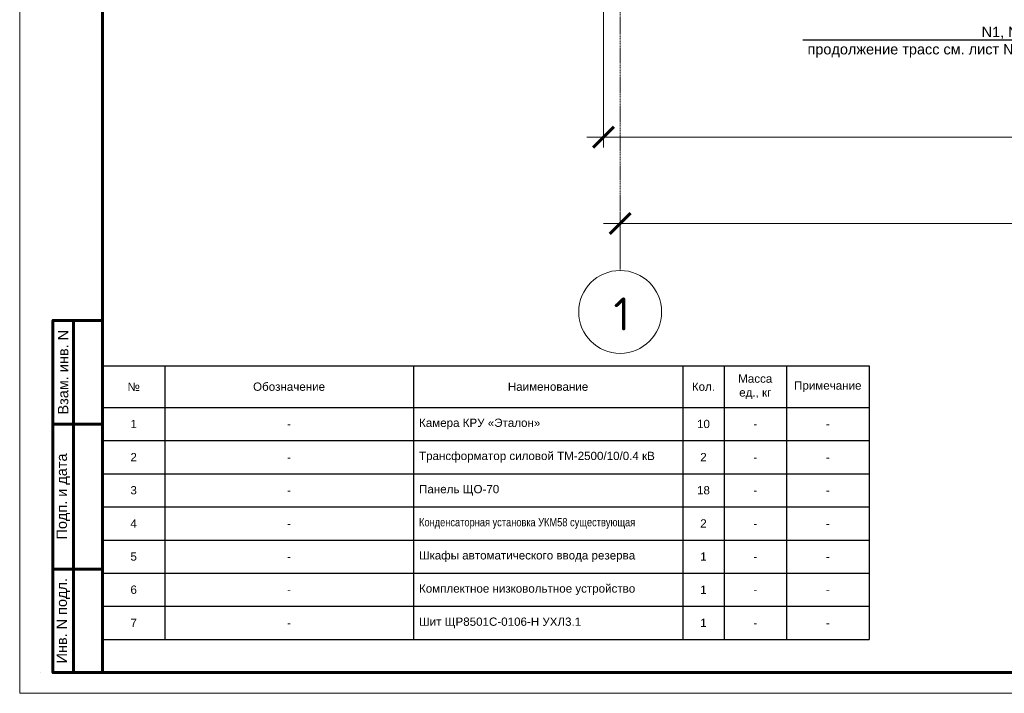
# Model space of a CAD drawing. Header units: millimetres. Extents: x 523209 to 536718, y -48289 to -47398.
# Tile 39 of 116: x 529819 to 530056, y -47992 to -47829. Entities that reach past the tile are written whole.
import ezdxf
from ezdxf import colors
from ezdxf.entities.mleader import LeaderData, LeaderLine
from ezdxf.enums import TextEntityAlignment as Align
from ezdxf.math import Vec2, Vec3

# ---------------------------------------------------------------- set-up
doc = ezdxf.new("R2010")
doc.units = ezdxf.units.MM
doc.linetypes.add('DASHED', pattern=[19.05, 12.7, -6.35])
doc.linetypes.add('GOST2.303 6', pattern=[12, 8, -1.5, 1, -1.5])
doc.layers.get('Defpoints').update_dxf_attribs({"color": 140})
for name, color, linetype, lineweight in [('Lines_Ном._пера__100', 7, 'Continuous', 20), ('Text Blocks_Ном._пера__1', 7, 'Continuous', 30), ('ВК-линия контур', 132, 'Continuous', 15), ('ВК-линия основная', 1, 'Continuous', 30), ('ВК-линия толстая', 30, 'Continuous', 60), ('ВК-Текст', 1, 'Continuous', 30), ('осевая', 252, 'GOST2.303 6', 9), ('Размеры', 30, 'Continuous', 9), ('электрика', 1, 'Continuous', 40)]:
    doc.layers.add(name, color=color, linetype=linetype, lineweight=lineweight)
doc.styles.add('GOST 2.304', font='CS_Gost2304.shx')
doc.styles.get("Standard").update_dxf_attribs({"font": 'arial.ttf'})
doc.styles.add('СГЕНЕРИР_СТИЛЬ_1', font='times.ttf')
doc.styles.add('СГЕНЕРИР_СТИЛЬ_3', font='isocpeur.ttf', dxfattribs={"oblique": 15})
doc.dimstyles.new('SPDS100', dxfattribs={"dimscale": 100, "dimtxt": 2.5, "dimasz": 2.5, "dimexe": 1.25, "dimexo": 0.625, "dimtad": 1, "dimdec": 0, "dimrnd": 0.001, "dimtxsty": 'GOST 2.304', "dimblk": 'OBLIQUE', "dimcen": 2.5, "dimdle": 2, "dimclrd": 256, "dimclre": 256, "dimclrt": 256, "dimadec": 0, "dimazin": 2, "dimtfac": 0.75, "dimtdec": 0, "dimtmove": 1, "dimatfit": 3, "dimfxl": 1, "dimtolj": 1, "dimlwd": -1, "dimlwe": -1, "dimarcsym": 0})

# ---------------------------------------------------------------- blocks, each defined once
blk = doc.blocks.new('*U135')
at = {"layer": 'ВК-линия контур', "color": 0}
for p, q in [((-594, 0), (-594, 420)), ((0, 0), (-594, 0))]:
    blk.add_line(p, q, dxfattribs=at)
at = {"layer": 'ВК-линия контур', "color": 0, "lineweight": 0}
blk.add_lwpolyline([(-589, 5), (-589, 5)], close=True, dxfattribs=at).dxf.unprotected_set("ltscale", 0)
at = {"layer": 'ВК-линия основная', "color": 0}
blk.add_lwpolyline([(-574, 90), (-574, 90)], dxfattribs=at)
at = {"layer": 'ВК-линия толстая', "color": 0}
for points in [[(-574, 5), (-574, 415), (-5, 415), (-5, 5)], [(-581, 65), (-586, 65), (-586, 90), (-581, 90)], [(-574, 65), (-581, 65), (-581, 90), (-574, 90)], [(-574, 90), (-574, 90), (-574, 90), (-574, 90)], [(-574, 90), (-574, 90), (-574, 90), (-574, 90)], [(-574, 90), (-574, 90), (-574, 90), (-574, 90)], [(-574, 90), (-574, 90), (-574, 90), (-574, 90)], [(-581, 30), (-586, 30), (-586, 65), (-581, 65)], [(-574, 30), (-581, 30), (-581, 65), (-574, 65)], [(-581, 5), (-586, 5), (-586, 30), (-581, 30)], [(-574, 5), (-581, 5), (-581, 30), (-574, 30)]]:
    blk.add_lwpolyline(points, close=True, dxfattribs=at)
blk.add_lwpolyline([(-574, 90), (-574, 90)], dxfattribs=at)
blk.add_lwpolyline([(-574, 90), (-574, 90)], dxfattribs=at)
blk.add_lwpolyline([(-574, 90), (-574, 90)], dxfattribs=at)
blk.add_lwpolyline([(-574, 90), (-574, 90)], dxfattribs=at)
blk.add_lwpolyline([(-574, 90), (-574, 90)], dxfattribs=at)
blk.add_lwpolyline([(-574, 90), (-574, 90)], dxfattribs=at)
blk.add_lwpolyline([(-574, 90), (-574, 90)], dxfattribs=at)
at = {"layer": 'ВК-Текст', "color": 0, "rotation": 90}
for s, insert, char_height, width, attachment_point in [('\\pi2;Согласовано', (-574, 90), 0.00000385, 0.0000385, 4), ('\\pi2.5;Инв. N дубл.', (-574, 90), 0.00000417, 0.0000417, 4), ('\\pi2.5;Подп. дата', (-574, 90), 0.00000417, 0.0000583, 4), ('Взам. инв. N', (-583.5, 77.5), 2.5, 25, 5), ('Подп. и дата', (-583.5, 47.5), 2.5, 35, 5), ('Инв. N подл.', (-583.5, 17.5), 2.5, 25, 5)]:
    blk.add_mtext(s, dxfattribs=dict(at, insert=insert, char_height=char_height, width=width, attachment_point=attachment_point))
at = {"layer": 'ВК-Текст', "color": 0}
blk.add_attdef('ЛИСТ_АЛ', text='', height=2.5, dxfattribs=at).set_placement((-10, 411.5), align=Align.MIDDLE_CENTER)
at = {"layer": 'ВК-Текст', "color": 0, "ltscale": 0.5}
blk.add_attdef('ВЕРХНИЙ_ШИФР', text='', height=0.000005, rotation=180, dxfattribs=at).set_placement((-574, 401), align=Align.MIDDLE_CENTER)
at = {"layer": 'ВК-Текст', "color": 0, "flags": 12}
blk.add_attdef('ФОРМАТ_ЛИСТА', (-42, 1.56), '', height=2.5, dxfattribs=at)
blk = doc.blocks.new('*T43')
at = {"layer": 'электрика', "color": 0, "linetype": 'ByBlock', "lineweight": -2, "ltscale": 25, "transparency": 16777216}
for p, q in [((0, 0), (185, 0)), ((0, 0), (0, -66)), ((15, 0), (15, -66)), ((75, 0), (75, -66)), ((140, 0), (140, -66)), ((150, 0), (150, -66)), ((165, 0), (165, -66)), ((185, 0), (185, -66)), ((0, -10), (185, -10)), ((0, -18), (185, -18)), ((0, -26), (185, -26)), ((0, -34), (185, -34)), ((0, -42), (185, -42)), ((0, -50), (185, -50)), ((0, -58), (185, -58)), ((0, -66), (185, -66))]:
    blk.add_line(p, q, dxfattribs=at)
at = {"layer": 'электрика', "color": 7, "lineweight": 0, "ltscale": 25, "transparency": 16777216, "char_height": 2, "attachment_point": 5, "style": 'СГЕНЕРИР_СТИЛЬ_1'}
for s, insert, width in [('{\\fArial|b0|i0|c204|p34;Масса ед., кг}', (157.5, -5), 12.2559), ('{\\fArial|b0|i0|c0|p34;\\W1;№}', (7.5, -5), 12.2559), ('{\\fArial|b0|i0|c204|p34;Обозначение }', (45, -5), 57.2559), ('\\A1;{\\fArial|b0|i0|c204|p34;Наименование}', (107.5, -5), 62.2559), ('\\A1;{\\fArial|b0|i0|c204|p34;Кол.}', (145, -5), 7.2559), ('{\\fArial|b0|i0|c204|p34;Примечание}', (175, -5), 17.2559)]:
    blk.add_mtext(s, dxfattribs=dict(at, insert=insert, width=width))
at = {"layer": 'электрика', "color": 0, "lineweight": 0, "ltscale": 25, "transparency": 16777216, "char_height": 2}
for s, insert, width, attachment_point in [('1', (7.5, -14), 12.2559, 5), ('-', (45, -14), 57.2559, 5), ('Камера КРУ «Эталон»', (76.37, -14), 62.2559, 4), ('10', (145, -14), 7.2559, 5), ('-', (157.5, -14), 12.2559, 5), ('-', (175, -14), 17.2559, 5), ('2', (7.5, -22), 12.2559, 5), ('Трансформатор силовой ТМ-2500/10/0.4 кВ', (76.37, -22), 62.2559, 4), ('2', (145, -22), 7.2559, 5), ('-', (45, -22), 57.2559, 5), ('-', (157.5, -22), 12.2559, 5), ('-', (175, -22), 17.2559, 5), ('3', (7.5, -30), 12.2559, 5), ('-', (45, -30), 57.2559, 5), ('Панель ЩО-70', (76.37, -30), 62.2559, 4), ('18', (145, -30), 7.2559, 5), ('-', (157.5, -30), 12.2559, 5), ('-', (175, -30), 17.2559, 5), ('4', (7.5, -38), 12.2559, 5), ('-', (45, -38), 57.2559, 5), ('{\\W0.8;Конденсаторная установка УКМ58 существующая }', (76.37, -38), 62.2559, 4), ('2', (145, -38), 7.2559, 5), ('-', (157.5, -38), 12.2559, 5), ('-', (175, -38), 17.2559, 5), ('5', (7.5, -46), 12.2559, 5), ('Шкафы автоматического ввода резерва', (76.37, -46), 62.2559, 4), ('1', (145, -46), 7.2559, 5), ('-', (45, -46), 57.2559, 5), ('-', (157.5, -46), 12.2559, 5), ('-', (175, -46), 17.2559, 5), ('6', (7.5, -54), 12.2559, 5), ('-', (45, -54), 57.2559, 5), ('Комплектное низковольтное устройство', (76.37, -54), 62.2559, 4), ('1', (145, -54), 7.2559, 5), ('-', (157.5, -54), 12.2559, 5), ('-', (175, -54), 17.2559, 5)]:
    blk.add_mtext(s, dxfattribs=dict(at, insert=insert, width=width, attachment_point=attachment_point))
at = {"layer": 'электрика', "color": 0, "lineweight": 0, "ltscale": 0.15, "transparency": 16777216, "char_height": 2}
for s, insert, width, attachment_point in [('7', (7.5, -62), 12.2559, 5), ('Шит ЩР8501С-0106-Н УХЛ3.1', (76.37, -62), 62.2559, 4), ('1', (145, -62), 7.2559, 5), ('-', (45, -62), 57.2559, 5), ('-', (157.5, -62), 12.2559, 5), ('-', (175, -62), 17.2559, 5)]:
    blk.add_mtext(s, dxfattribs=dict(at, insert=insert, width=width, attachment_point=attachment_point))
blk = doc.blocks.new('_Oblique')
at = {"color": 0, "linetype": 'ByBlock', "lineweight": -2}
blk.add_line((-0.5, -0.5), (0.5, 0.5), dxfattribs=at)
blk = doc.blocks.new('_ArchTick')
at = {"color": 0, "linetype": 'ByBlock', "const_width": 0.15}
blk.add_lwpolyline([(-0.5, -0.5), (0.5, 0.5)], dxfattribs=at)
blk = doc.blocks.new('*D236')
at = {"layer": 'Defpoints', "color": 0, "transparency": 16777216}
for p in [(22091, 1567), (5091, 1000), (22091, 1000)]:
    blk.add_point(p, dxfattribs=at)
at = {"layer": 'Размеры', "linetype": 'Continuous', "transparency": 16777216}
for p, q in [((5091, 1062), (5091, 1692)), ((22091, 1062), (22091, 1692)), ((4891, 1567), (22291, 1567))]:
    blk.add_line(p, q, dxfattribs=at)
at = {"layer": 'Размеры', "transparency": 16777216, "xscale": 250, "yscale": 250, "zscale": 250, "rotation": 180}
blk.add_blockref('_ArchTick', (5091, 1567), dxfattribs=at)
at = {"layer": 'Размеры', "transparency": 16777216, "xscale": 250, "yscale": 250, "zscale": 250}
blk.add_blockref('_ArchTick', (22091, 1567), dxfattribs=at)
at = {"layer": 'Размеры', "transparency": 16777216, "insert": (13591, 1754), "char_height": 250, "attachment_point": 5, "style": 'СГЕНЕРИР_СТИЛЬ_3'}
blk.add_mtext('\\A1;17000', dxfattribs=at)
blk = doc.blocks.new('*D259')
at = {"layer": 'Defpoints', "color": 0, "transparency": 16777216}
for p in [(4891, 4410), (22291, 4410), (22291, 2608)]:
    blk.add_point(p, dxfattribs=at)
at = {"layer": 'Размеры', "linetype": 'Continuous', "transparency": 16777216}
for p, q in [((4891, 4348), (4891, 2483)), ((22291, 4348), (22291, 2483)), ((4691, 2608), (22491, 2608))]:
    blk.add_line(p, q, dxfattribs=at)
at = {"layer": 'Размеры', "transparency": 16777216, "xscale": 250, "yscale": 250, "zscale": 250, "rotation": 180}
blk.add_blockref('_ArchTick', (4891, 2608), dxfattribs=at)
at = {"layer": 'Размеры', "transparency": 16777216, "xscale": 250, "yscale": 250, "zscale": 250}
blk.add_blockref('_ArchTick', (22291, 2608), dxfattribs=at)
at = {"layer": 'Размеры', "transparency": 16777216, "insert": (13591, 2795), "char_height": 250, "attachment_point": 5, "style": 'СГЕНЕРИР_СТИЛЬ_3'}
blk.add_mtext('\\A1;17400', dxfattribs=at)
blk = doc.blocks.new('A$C6B5953C9')
at = {"layer": 'Lines_Ном._пера__100', "linetype": 'Continuous'}
blk.add_circle((5091.4, 500), 500, dxfattribs=at)
at = {"layer": 'осевая', "ltscale": 0.5}
blk.add_lwpolyline([(5091.4, 15039), (5091.4, 1000)], dxfattribs=at)
at = {"layer": 'Text Blocks_Ном._пера__1', "style": 'СГЕНЕРИР_СТИЛЬ_3'}
blk.add_text('1', height=400, dxfattribs=at).set_placement((5011.2, 275.1))
at = {"layer": 'Размеры'}
for base, p1, p2, picture, middle in [((22291.4, 2608), (4891.4, 4410.2), (22291.4, 4410.2), '*D259', (13591.4, 2795.5)), ((22091.4, 1566.8), (5091.4, 1000), (22091.4, 1000), '*D236', (13591.4, 1754.3))]:
    dim = blk.add_linear_dim(base=base, p1=p1, p2=p2, dimstyle='SPDS100', override={"dimtxsty": 'СГЕНЕРИР_СТИЛЬ_3', "dimblk1": 'ArchTick', "dimblk2": 'ArchTick', "dimsah": 1}, dxfattribs=at)
    dim.commit()
    dim.dimension.update_dxf_attribs({"geometry": picture, "text_midpoint": middle})

msp = doc.modelspace()

# ---------------------------------------------------------------- block references
at = {"linetype": 'DASHED'}
msp.add_blockref('*U135', (530412.63387, -47991.68774), dxfattribs=at)
at = {"xscale": 0.02, "yscale": 0.02, "zscale": 0.02}
msp.add_blockref('A$C6B5953C9', (529861.70468, -47909.63692), dxfattribs=at)
msp.add_blockref('*T43', (529838.63387, -47912.68774))

# ---------------------------------------------------------------- leaders
at = {"layer": 'электрика', "color": 7, "lineweight": 0, "ltscale": 25}
ml = msp.add_multileader_mtext('Standard', dxfattribs=at)
ml.set_content('N1, N2\\Pпродолжение трасс см. лист №3', color=7)
ml.set_leader_properties()
ml.set_arrow_properties(name='OBLIQUE')
ml.build(insert=Vec2(0, 0))
ml.multileader.update_dxf_attribs({"text_left_attachment_type": 6, "text_right_attachment_type": 6, "arrow_head_size": 2.5})
ctx = ml.context
ctx.base_point, ctx.char_height, ctx.arrow_head_size, ctx.landing_gap_size, ctx.plane_origin = Vec3(530009.10685, -47834.01324), 2.5, 2.5, 0.02, Vec3(530062.65601, -47887.30388)
ctx.left_attachment, ctx.right_attachment, ctx.text_align_type = 6, 6, 2
notes = []
notes.append((ctx, [(0, (1, 1, 0), (530062.65601, -47834.01324), (-1, 0), 1.00575, [(0, [(530093.16618, -47834.01324)], 0, [])])]))
ctx.mtext.insert, ctx.mtext.alignment, ctx.mtext.flow_direction = Vec3(530061.63026, -47830.81917), 3, 5
for ctx, leaders in notes:
    for number, flags, end, landing, length, lines in leaders:
        leader = LeaderData()
        leader.index, (leader.has_last_leader_line, leader.has_dogleg_vector, leader.attachment_direction) = number, flags
        leader.last_leader_point, leader.dogleg_vector, leader.dogleg_length = Vec3(end), Vec3(landing), length
        for number, points, colour, breaks in lines:
            line = LeaderLine()
            line.index, line.vertices, line.color, line.breaks = number, Vec3.list(points), colors.encode_raw_color(colour), breaks
            leader.lines.append(line)
        ctx.leaders.append(leader)

doc.saveas('drawing.dxf')
